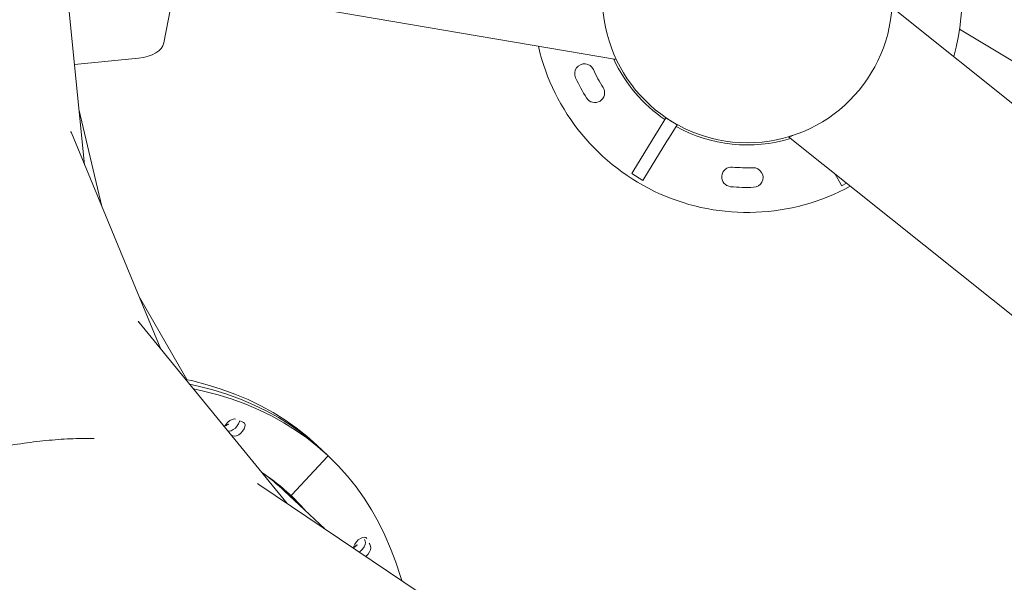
# Model space of a CAD drawing. Extents: x 5459245 to 5462690, y 5971016 to 5972523.
# Tile 45 of 136: x 5462441.854 to 5462442.305, y 5972213.74 to 5972213.997. Entities that reach past the tile are written whole.
import ezdxf

# ---------------------------------------------------------------- set-up
doc = ezdxf.new("R2010")
doc.units = 0
doc.layers.add('A_MAŁA ARCHITEKTURA', color=195, linetype='CONTINUOUS', lineweight=9)

# ---------------------------------------------------------------- blocks, each defined once
blk = doc.blocks.new('MEGA')
at = {"layer": 'A_MAŁA ARCHITEKTURA'}
for p, q in [((5462443.644078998, 5972219.139045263), (5462443.729165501, 5972219.203929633)), ((5462443.698582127, 5972219.143497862), (5462443.680662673, 5972219.166942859)), ((5462443.631945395, 5972219.122275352), (5462443.664370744, 5972219.154519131)), ((5462443.590555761, 5972219.065070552), (5462443.653279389, 5972219.151761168)), ((5462443.749601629, 5972219.15197429), (5462443.710557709, 5972219.13734288)), ((5462443.740538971, 5972219.135898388), (5462443.812554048, 5972218.956931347)), ((5462443.584892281, 5972219.047607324), (5462443.6054149, 5972219.085607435)), ((5462443.560675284, 5972218.978791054), (5462443.595692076, 5972219.07990159)), ((5462443.556983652, 5972218.887558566), (5462443.561309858, 5972218.994473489)), ((5462443.564881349, 5972218.98281118), (5462443.566252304, 5972218.989498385)), ((5462443.55984364, 5972218.958238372), (5462443.564881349, 5972218.98281118)), ((5462443.588584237, 5972218.974373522), (5462443.565154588, 5972218.979183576)), ((5462443.589125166, 5972218.974529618), (5462443.589806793, 5972218.977854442)), ((5462443.589806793, 5972218.977854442), (5462443.59048842, 5972218.981179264)), ((5462443.589122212, 5972218.974517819), (5462443.58901954, 5972218.974017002)), ((5462443.771851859, 5972218.917673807), (5462443.771851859, 5972218.923653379)), ((5462443.771851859, 5972218.923653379), (5462443.772727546, 5972218.923653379)), ((5462443.772727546, 5972218.923653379), (5462443.792901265, 5972218.923653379)), ((5462443.792901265, 5972218.923653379), (5462443.795015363, 5972218.923653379)), ((5462443.795015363, 5972218.923653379), (5462443.801749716, 5972218.923653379)), ((5462443.801749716, 5972218.923653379), (5462443.801749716, 5972218.917673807)), ((5462443.772727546, 5972218.917673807), (5462443.771851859, 5972218.917673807)), ((5462443.772727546, 5972218.917673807), (5462443.792901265, 5972218.917673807)), ((5462443.795015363, 5972218.917673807), (5462443.792901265, 5972218.917673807)), ((5462443.795015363, 5972218.917673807), (5462443.801749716, 5972218.917673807)), ((5462443.82374381, 5972218.871317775), (5462443.80023954, 5972218.680333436)), ((5462443.875456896, 5972218.670617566), (5462443.899020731, 5972218.862085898)), ((5462443.817786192, 5972218.839629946), (5462443.820401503, 5972218.844159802)), ((5462443.817348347, 5972218.83887158), (5462443.817786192, 5972218.839629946)), ((5462443.819591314, 5972218.837576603), (5462443.817348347, 5972218.83887158)), ((5462443.908101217, 5972218.673738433), (5462443.906732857, 5972218.830453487))]:
    blk.add_line(p, q, dxfattribs=at)
at = {"layer": 'A_MAŁA ARCHITEKTURA', "flags": 128}
for points in [[(5462443.710557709, 5972219.13734288), (5462443.709220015, 5972219.137023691), (5462443.707785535, 5972219.137029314), (5462443.706278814, 5972219.137359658), (5462443.704725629, 5972219.138009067), (5462443.703152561, 5972219.13896643), (5462443.701586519, 5972219.140215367), (5462443.700054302, 5972219.14173451), (5462443.698582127, 5972219.143497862)], [(5462443.583766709, 5972219.045523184), (5462443.585097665, 5972219.041696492), (5462443.58711011, 5972219.03515211), (5462443.58878245, 5972219.028628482), (5462443.590113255, 5972219.022131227), (5462443.591101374, 5972219.015665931), (5462443.591745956, 5972219.009238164), (5462443.592046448, 5972219.002853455), (5462443.592002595, 5972218.996517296), (5462443.591614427, 5972218.990235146), (5462443.590882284, 5972218.984012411), (5462443.589806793, 5972218.977854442)], [(5462443.583776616, 5972219.045495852), (5462443.585097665, 5972219.041696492), (5462443.58711011, 5972219.03515211), (5462443.58878245, 5972219.028628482), (5462443.590113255, 5972219.022131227), (5462443.591101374, 5972219.015665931), (5462443.591745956, 5972219.009238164), (5462443.592046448, 5972219.002853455), (5462443.592002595, 5972218.996517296), (5462443.591614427, 5972218.990235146), (5462443.590882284, 5972218.984012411), (5462443.589806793, 5972218.977854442)], [(5462443.584697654, 5972219.048155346), (5462443.585779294, 5972219.045021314), (5462443.587791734, 5972219.038476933), (5462443.589464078, 5972219.031953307), (5462443.590794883, 5972219.025456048), (5462443.591783, 5972219.018990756), (5462443.592427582, 5972219.012562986), (5462443.592728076, 5972219.006178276), (5462443.59268422, 5972218.999842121), (5462443.592296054, 5972218.993559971), (5462443.591563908, 5972218.987337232), (5462443.59048842, 5972218.981179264)], [(5462443.582853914, 5972219.042831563), (5462443.584416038, 5972219.038371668), (5462443.586428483, 5972219.031827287), (5462443.588100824, 5972219.025303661), (5462443.589431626, 5972219.018806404), (5462443.590419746, 5972219.01234111), (5462443.591064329, 5972219.005913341), (5462443.591364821, 5972218.99952863), (5462443.591320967, 5972218.993192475), (5462443.590932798, 5972218.986910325), (5462443.590200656, 5972218.980687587), (5462443.589125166, 5972218.974529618)], [(5462443.581522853, 5972219.017237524), (5462443.581130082, 5972219.017086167), (5462443.580082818, 5972219.016892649), (5462443.578888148, 5972219.016912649), (5462443.577663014, 5972219.01714421), (5462443.57652734, 5972219.017564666), (5462443.575592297, 5972219.018132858), (5462443.574949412, 5972219.018793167), (5462443.574702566, 5972219.019294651)], [(5462443.581522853, 5972219.017237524), (5462443.581130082, 5972219.017086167), (5462443.580082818, 5972219.016892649), (5462443.578888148, 5972219.016912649), (5462443.577663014, 5972219.01714421), (5462443.57652734, 5972219.017564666), (5462443.575592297, 5972219.018132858), (5462443.574949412, 5972219.018793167), (5462443.574702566, 5972219.019294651)], [(5462443.575533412, 5972219.021693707), (5462443.575720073, 5972219.021713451), (5462443.576909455, 5972219.021705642), (5462443.578136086, 5972219.021485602), (5462443.579279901, 5972219.021074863), (5462443.580228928, 5972219.020513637), (5462443.580890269, 5972219.019856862), (5462443.581199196, 5972219.019168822)], [(5462443.573979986, 5972219.016156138), (5462443.573911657, 5972219.016624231), (5462443.573871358, 5972219.016894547)], [(5462443.581810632, 5972219.015342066), (5462443.581715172, 5972219.014694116), (5462443.581245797, 5972219.014149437), (5462443.580448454, 5972219.013761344), (5462443.579401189, 5972219.013567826), (5462443.578206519, 5972219.013587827), (5462443.576981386, 5972219.013819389), (5462443.575845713, 5972219.014239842), (5462443.574910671, 5972219.014808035), (5462443.574267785, 5972219.015468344), (5462443.573979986, 5972219.016156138)], [(5462443.565315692, 5972218.982722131), (5462443.564543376, 5972218.979690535), (5462443.563510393, 5972218.97612397)], [(5462443.562147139, 5972218.969474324), (5462443.563181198, 5972218.973044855), (5462443.564613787, 5972218.979028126)], [(5462443.562828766, 5972218.972799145), (5462443.563862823, 5972218.97636968), (5462443.565015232, 5972218.98105145)], [(5462443.565015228, 5972218.981051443), (5462443.563861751, 5972218.976365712), (5462443.562828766, 5972218.972799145)], [(5462443.565154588, 5972218.979183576), (5462443.565058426, 5972218.979198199), (5462443.564963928, 5972218.979202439), (5462443.564874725, 5972218.979196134), (5462443.564794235, 5972218.979179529), (5462443.564725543, 5972218.979153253), (5462443.564671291, 5972218.979118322), (5462443.564633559, 5972218.979076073), (5462443.564613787, 5972218.979028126)], [(5462443.564719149, 5972218.979539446), (5462443.564718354, 5972218.979487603), (5462443.564736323, 5972218.979433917), (5462443.564772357, 5972218.97938045), (5462443.564825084, 5972218.97932925), (5462443.564892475, 5972218.979282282), (5462443.564971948, 5972218.979241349), (5462443.565060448, 5972218.97920802), (5462443.565154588, 5972218.979183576)], [(5462443.55812404, 5972218.915741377), (5462443.559450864, 5972218.917212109), (5462443.563887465, 5972218.922432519), (5462443.568003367, 5972218.927767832), (5462443.571795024, 5972218.933213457), (5462443.575259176, 5972218.938764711), (5462443.578392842, 5972218.944416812), (5462443.581193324, 5972218.950164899), (5462443.583658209, 5972218.956004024), (5462443.585785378, 5972218.96192916), (5462443.587573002, 5972218.967935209), (5462443.58901954, 5972218.974017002)], [(5462443.588584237, 5972218.974373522), (5462443.58868055, 5972218.974358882), (5462443.58877519, 5972218.974354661), (5462443.588864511, 5972218.974361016), (5462443.588945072, 5972218.974377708), (5462443.589013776, 5972218.97440409), (5462443.589067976, 5972218.974439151), (5462443.589105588, 5972218.974481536), (5462443.589125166, 5972218.974529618)], [(5462443.58901954, 5972218.974017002), (5462443.589020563, 5972218.974068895), (5462443.589002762, 5972218.974122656), (5462443.588966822, 5972218.974176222), (5462443.588914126, 5972218.974227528), (5462443.588846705, 5972218.9742746), (5462443.588767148, 5972218.974315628), (5462443.588678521, 5972218.974349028), (5462443.588584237, 5972218.974373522)], [(5462443.566162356, 5972218.939398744), (5462443.566330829, 5972218.940031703), (5462443.566114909, 5972218.940717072), (5462443.565535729, 5972218.941387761), (5462443.564649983, 5972218.941978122), (5462443.563544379, 5972218.942430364), (5462443.562327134, 5972218.942700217), (5462443.561117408, 5972218.942761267), (5462443.560033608, 5972218.942607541), (5462443.55919724, 5972218.942263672)], [(5462443.559069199, 5972218.9390994), (5462443.559824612, 5972218.938807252), (5462443.561038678, 5972218.938526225), (5462443.562252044, 5972218.938453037), (5462443.563345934, 5972218.938594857), (5462443.564213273, 5972218.938937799), (5462443.564769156, 5972218.939448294)], [(5462443.558925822, 5972218.935556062), (5462443.559142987, 5972218.935482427), (5462443.560357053, 5972218.9352014), (5462443.561570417, 5972218.935128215), (5462443.562664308, 5972218.935270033), (5462443.563531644, 5972218.935612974), (5462443.56408753, 5972218.936123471)]]:
    blk.add_lwpolyline(points, dxfattribs=at)
at = {"layer": 'A_MAŁA ARCHITEKTURA'}
blk.add_circle((5462443.868023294, 5972218.920663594), 0.06627357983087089, dxfattribs=at)
for centre, radius, start, end in [((5462443.58010488, 5972219.026526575), 0.006338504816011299, 229.1797649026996, 274.3631759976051), ((5462443.45700987, 5972218.99736364), 0.1260890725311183, 8.197462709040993, 9.958496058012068), ((5462443.868023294, 5972218.920663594), 0.09816462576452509, 285.7080624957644, 89.19538569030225), ((5462443.461005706, 5972219.000604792), 0.1058311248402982, 348.5187749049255, 357.7247599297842), ((5462443.461740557, 5972219.00394179), 0.1052830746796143, 348.4219377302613, 355.8939858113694), ((5462443.461735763, 5972219.003942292), 0.1052878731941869, 348.4221933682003, 355.851289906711), ((5462443.868023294, 5972218.920663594), 0.09816462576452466, 134.6436279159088, 240.2598183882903), ((5462443.799441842, 5972218.966012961), 0.004484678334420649, 326.525399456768, 146.525399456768), ((5462443.868023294, 5972218.920663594), 0.08670378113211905, 146.5254003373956, 153.4745988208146), ((5462443.868023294, 5972218.920663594), 0.077734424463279, 146.5254002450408, 153.4745990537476), ((5462443.794458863, 5972218.957382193), 0.004484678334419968, 153.4746021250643, 333.4746021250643), ((5462443.868023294, 5972218.920663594), 0.06727017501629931, 146.2318287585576, 177.4526832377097), ((5462443.562395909, 5972218.947888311), 0.006303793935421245, 241.2904610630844, 290.7011361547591), ((5462443.458469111, 5972219.005325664), 0.1262703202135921, 326.7667993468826, 328.526148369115), ((5462443.458577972, 5972219.009019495), 0.1269516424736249, 326.7691684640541, 327.6552890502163), ((5462443.458489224, 5972219.009076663), 0.1270572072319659, 326.7695363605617, 327.6549199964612), ((5462443.868023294, 5972218.920663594), 0.06727017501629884, 182.5473167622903, 228.6716153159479), ((5462443.794458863, 5972218.883944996), 0.004484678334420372, 26.52539787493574, 206.5253978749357), ((5462443.868023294, 5972218.920663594), 0.07773442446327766, 206.5254009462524, 213.4745997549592), ((5462443.868023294, 5972218.920663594), 0.08670378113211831, 206.5254011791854, 213.4745996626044), ((5462443.799441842, 5972218.875314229), 0.004484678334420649, 213.474600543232, 33.47460054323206)]:
    blk.add_arc(centre, radius, start, end, dxfattribs=at)
for points, knots in [([(5462443.539713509, 5972219.069619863), (5462443.538292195, 5972219.071978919), (5462443.535048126, 5972219.077363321), (5462443.529100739, 5972219.085740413), (5462443.522087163, 5972219.094773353), (5462443.514321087, 5972219.10380243), (5462443.50591346, 5972219.112726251), (5462443.497960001, 5972219.120470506), (5462443.490724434, 5972219.127061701), (5462443.484316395, 5972219.132609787), (5462443.477599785, 5972219.138141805), (5462443.470573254, 5972219.143651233), (5462443.463235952, 5972219.149131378), (5462443.455125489, 5972219.154904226), (5462443.446155, 5972219.16096517), (5462443.436233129, 5972219.167301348), (5462443.425798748, 5972219.173596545), (5462443.414848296, 5972219.179833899), (5462443.403664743, 5972219.18584282), (5462443.393911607, 5972219.190791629), (5462443.385766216, 5972219.194746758), (5462443.379056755, 5972219.197899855), (5462443.372145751, 5972219.201040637), (5462443.365031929, 5972219.204164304), (5462443.357714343, 5972219.207265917), (5462443.350192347, 5972219.210340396), (5462443.342465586, 5972219.213382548), (5462443.332674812, 5972219.217091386), (5462443.320542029, 5972219.221445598), (5462443.306207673, 5972219.226229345), (5462443.294164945, 5972219.229953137), (5462443.284692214, 5972219.232718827), (5462443.277571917, 5972219.234718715), (5462443.270312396, 5972219.236675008), (5462443.263440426, 5972219.238449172), (5462443.257487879, 5972219.239926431), (5462443.252276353, 5972219.241178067), (5462443.247260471, 5972219.242346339), (5462443.241893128, 5972219.243555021), (5462443.236172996, 5972219.244796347), (5462443.229823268, 5972219.246119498), (5462443.222971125, 5972219.247481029), (5462443.215808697, 5972219.248828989), (5462443.209065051, 5972219.25002923), (5462443.203064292, 5972219.251041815), (5462443.19806733, 5972219.251845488), (5462443.194077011, 5972219.252463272), (5462443.191752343, 5972219.252808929), (5462443.190758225, 5972219.252956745)], [0, 0, 0, 0, 0.02783144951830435, 0.06352349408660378, 0.09956218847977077, 0.1359483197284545, 0.1726826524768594, 0.2087469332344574, 0.2320406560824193, 0.2555593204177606, 0.2793030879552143, 0.3032721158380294, 0.3274665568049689, 0.3518865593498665, 0.3809584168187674, 0.4105684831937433, 0.4407169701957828, 0.4714040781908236, 0.5026299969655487, 0.5320680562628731, 0.5490194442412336, 0.5662659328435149, 0.5838075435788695, 0.6016442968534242, 0.6197762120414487, 0.6382033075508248, 0.6569256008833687, 0.6759431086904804, 0.7086311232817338, 0.7430228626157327, 0.7760797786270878, 0.7915960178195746, 0.8077202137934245, 0.8244523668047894, 0.8406638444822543, 0.8539511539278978, 0.8643450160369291, 0.8754912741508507, 0.8873899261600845, 0.9000409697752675, 0.9134444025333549, 0.9294261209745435, 0.9453014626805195, 0.9606568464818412, 0.9738044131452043, 0.9847441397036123, 0.9934760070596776, 1, 1, 1, 1]), ([(5462443.653273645, 5972219.151766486), (5462443.653304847, 5972219.151804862), (5462443.653641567, 5972219.152218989), (5462443.65391882, 5972219.152686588), (5462443.654170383, 5972219.15311086)], [0, 0, 0, 0, 0.09266474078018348, 0.9999999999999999, 0.9999999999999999, 0.9999999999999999, 0.9999999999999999]), ([(5462443.595685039, 5972219.079905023), (5462443.595703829, 5972219.079950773), (5462443.595906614, 5972219.080444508), (5462443.596037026, 5972219.080972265), (5462443.596155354, 5972219.081451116)], [0, 0, 0, 0, 0.09266257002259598, 0.9999999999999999, 0.9999999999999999, 0.9999999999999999, 0.9999999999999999]), ([(5462443.56130213, 5972218.994474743), (5462443.561306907, 5972218.99452397), (5462443.561358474, 5972218.995055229), (5462443.561330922, 5972218.995598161), (5462443.561305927, 5972218.996090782)], [0, 0, 0, 0, 0.09266255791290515, 1, 1, 1, 1]), ([(5462443.823789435, 5972218.87131216), (5462443.823775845, 5972218.871324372), (5462443.823664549, 5972218.871424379), (5462443.824182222, 5972218.870966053), (5462443.824729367, 5972218.87046326), (5462443.825319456, 5972218.86998298), (5462443.825327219, 5972218.869976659)], [0, 0, 0, 0, 0.06460875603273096, 0.5290851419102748, 0.9938043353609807, 1, 1, 1, 1])]:
    blk.add_open_spline(points, degree=3, knots=knots, dxfattribs=at)

msp = doc.modelspace()

# ---------------------------------------------------------------- block references
at = {"layer": 'A_MAŁA ARCHITEKTURA', "color": 6, "rotation": 58.39971502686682}
msp.add_blockref('MEGA', (7686859.594493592, -1809666.166885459), dxfattribs=at)

doc.saveas('drawing.dxf')
